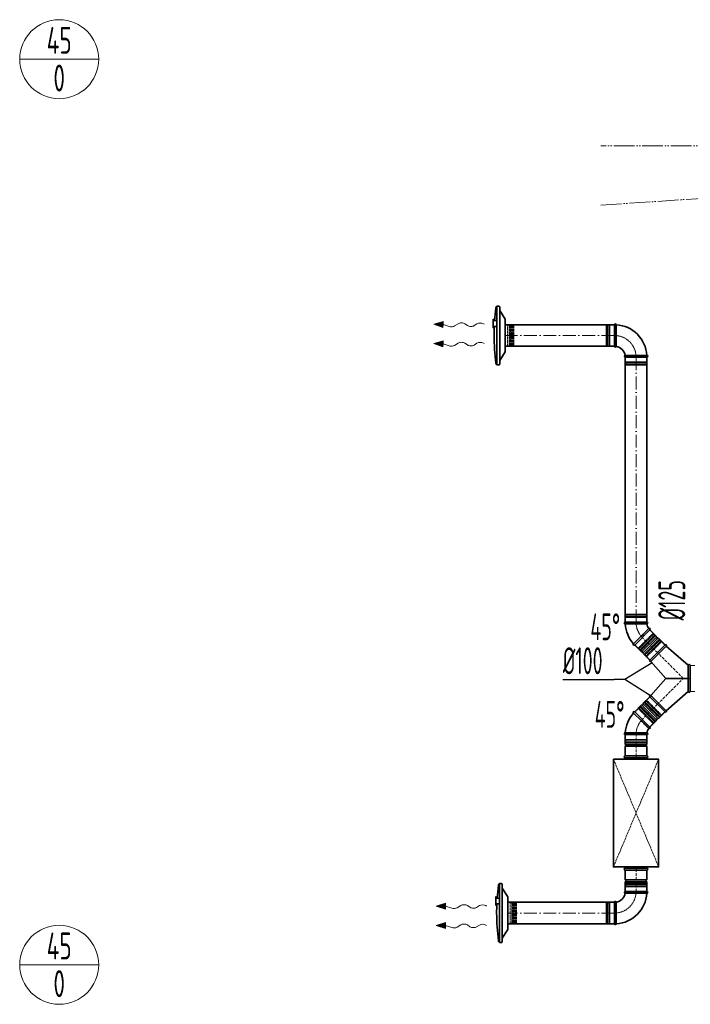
# Model space of a CAD drawing. Header units: millimetres. Extents: x 7400 to 85045, y 24168 to 123018.
# Tile 25 of 79: x 31036 to 34149, y 67574 to 72144. Entities that reach past the tile are written whole.
import ezdxf
from ezdxf.enums import TextEntityAlignment as Align

# ---------------------------------------------------------------- set-up
doc = ezdxf.new("R2010")
doc.units = ezdxf.units.MM
for name, pattern in [('ACAD_ISO02W100', [15, 12, -3]), ('ACAD_ISO05W100', [33, 24, -3, 0, -3, 0, -3]), ('ACAD_ISO10W100', [18, 12, -3, 0, -3]), ('phl_thick', [0])]:
    doc.linetypes.add(name, pattern=pattern)
for name, color, linetype, lineweight in [('VZT_01 SUP (PŘÍVOD) - OBRYS', 5, 'Continuous', 35), ('VZT_02 SUP (PŘÍVOD) - OSA', 5, 'ACAD_ISO10W100', 5), ('VZT_30 DISTRIBUČNÍ PRVKY - OBRYS', 1, 'Continuous', 35), ('VZT_35 TLUMIČE HLUKU - OBRYS', 1, 'Continuous', 35), ('VZT_36 TLUMIČE HLUKU - OSA', 1, 'ACAD_ISO10W100', 5), ('VZT_37 TLUMIČE HLUKU - DETAIL', 8, 'ACAD_ISO02W100', 5), ('VZT_52 POPIS - DISTRIBUCE', 7, 'Continuous', 5), ('VZT_60_KOTY - DIMENZE', 7, 'Continuous', 5), ('VZT_POŽADAVKY NA STAVBU - PODHLEDY', 4, 'ACAD_ISO05W100', 5)]:
    doc.layers.add(name, color=color, linetype=linetype, lineweight=lineweight)
for name, color, linetype, lineweight, plot in [('VZT_03 SUP (PŘÍVOD) - NETISK', 8, 'ACAD_ISO02W100', 5, False), ('VZT_34 DISTRIBUČNÍ PRVKY - NETISK', 8, 'ACAD_ISO02W100', 5, False), ('VZT_39 TLUMIČE HLUKU - NETISK', 8, 'ACAD_ISO02W100', 5, False)]:
    doc.layers.add(name, color=color, linetype=linetype, lineweight=lineweight, plot=plot)
doc.styles.add('EVORA_125', font='isocp.shx', dxfattribs={"width": 0.6, "height": 125})
doc.styles.add('JS', font='isocp.shx', dxfattribs={"width": 0.6, "height": 125})

msp = doc.modelspace()

# ---------------------------------------------------------------- linework, layer by layer
at = {"color": 0, "lineweight": 13}
for p, q in [((32958.2, 70730.7), (33001.4, 70744.1)), ((33001, 70716.2), (32958.2, 70730.7)), ((33001, 70716.2), (33001.2, 70730.1)), ((33001.4, 70744.1), (33001.2, 70730.1)), ((33001.2, 70730.1), (33029.8, 70720.4)), ((33055.3, 70722.7), (33071.8, 70733.1)), ((33102.8, 70732.7), (33114.7, 70724.7)), ((33145.7, 70724.3), (33158.6, 70732.4)), ((32958.2, 70640.7), (33001.4, 70654.1)), ((33001, 70626.2), (32958.2, 70640.7)), ((33001, 70626.2), (33001.2, 70640.1)), ((33001.4, 70654.1), (33001.2, 70640.1)), ((33001.2, 70640.1), (33029.8, 70630.4)), ((33055.3, 70632.7), (33071.8, 70643.1)), ((33102.8, 70642.7), (33114.7, 70634.7)), ((33145.7, 70634.3), (33158.6, 70642.4)), ((32970, 68030.4), (33013.2, 68043.8)), ((33012.8, 68015.9), (32970, 68030.4)), ((33012.8, 68015.9), (33013, 68029.8)), ((33013.2, 68043.8), (33013, 68029.8)), ((33013, 68029.8), (33041.6, 68020.1)), ((33067, 68022.4), (33083.6, 68032.8)), ((33114.5, 68032.4), (33126.5, 68024.4)), ((33157.4, 68024), (33170.4, 68032.1)), ((32970, 67940.4), (33013.2, 67953.8)), ((33012.8, 67925.9), (32970, 67940.4)), ((33012.8, 67925.9), (33013, 67939.8)), ((33013.2, 67953.8), (33013, 67939.8)), ((33013, 67939.8), (33041.6, 67930.1)), ((33067, 67932.4), (33083.6, 67942.8)), ((33114.5, 67942.4), (33126.5, 67934.4)), ((33157.4, 67934), (33170.4, 67942.1))]:
    msp.add_line(p, q, dxfattribs=at)
at = {"lineweight": 13}
for p, q in [((33188.8, 70732.5), (33191.9, 70730.7)), ((33188.8, 70642.5), (33191.9, 70640.7)), ((33200.5, 68032.2), (33203.6, 68030.4)), ((33200.5, 67942.2), (33203.6, 67940.4))]:
    msp.add_line(p, q, dxfattribs=at)
at = {"color": 0, "lineweight": 13, "extrusion": (0, 0, -1)}
for centre, start_param, end_param in [((33039.9, 70732.2), 3.908129, 5.191299), ((33087.2, 70723.5), 0.766537, 2.375056), ((33130.3, 70733.8), 3.908129, 5.516649), ((33174, 70722.9), 0.766537, 2.320574), ((33039.9, 70642.2), 3.908129, 5.191299), ((33087.2, 70633.5), 0.766537, 2.375056), ((33130.3, 70643.8), 3.908129, 5.516649), ((33174, 70632.9), 0.766537, 2.320574), ((33051.7, 68031.9), 3.908129, 5.191299), ((33098.9, 68023.2), 0.766537, 2.375056), ((33142.1, 68033.5), 3.908129, 5.516649), ((33185.8, 68022.6), 0.766537, 2.320574), ((33051.7, 67941.9), 3.908129, 5.191299), ((33098.9, 67933.2), 0.766537, 2.375056), ((33142.1, 67943.5), 3.908129, 5.516649), ((33185.8, 67932.6), 0.766537, 2.320574)]:
    msp.add_ellipse(centre, major_axis=(-21.5, 0.3), ratio=0.625, start_param=start_param, end_param=end_param, dxfattribs=at)
at = {"color": 0, "lineweight": 13}
for points in [[(33001, 70716.2), (33001.4, 70744.1), (32958.2, 70730.7)], [(33001, 70626.2), (33001.4, 70654.1), (32958.2, 70640.7)], [(33012.8, 68015.9), (33013.2, 68043.8), (32970, 68030.4)], [(33012.8, 67925.9), (33013.2, 67953.8), (32970, 67940.4)]]:
    msp.add_solid(points, dxfattribs=at)
at = {"layer": 'VZT_01 SUP (PŘÍVOD) - OBRYS'}
for p, q in [((33797.2, 70728.4), (33797.2, 70628.4)), ((33805.2, 70728.4), (33805.2, 70678.3)), ((33847.2, 70578.4), (33947.2, 70578.4)), ((33947.2, 70586.4), (33897, 70586.4)), ((33947.2, 69347.7), (33847.2, 69347.7)), ((33847.2, 69339.7), (33897.3, 69339.7)), ((33891.1, 69241.6), (33961.8, 69312.4)), ((33891.1, 69241.6), (33961.8, 69312.4)), ((33994, 69280.2), (33961.8, 69312.4)), ((33885.5, 69247.3), (33920.9, 69282.8)), ((33923.3, 69209.5), (33891.1, 69241.6)), ((33923.3, 69209.5), (33994, 69280.2)), ((33928.9, 69203.8), (33999.7, 69274.5)), ((33961.1, 69171.6), (34031.8, 69242.4)), ((34031.8, 69242.4), (33961.1, 69171.6)), ((34031.8, 69242.4), (33999.7, 69274.5)), ((33961.1, 69171.6), (33928.9, 69203.8)), ((33966.4, 69165.6), (34037.8, 69237.1)), ((34037.8, 69237.1), (34139.7, 69148.1)), ((33966.4, 69165.6), (34035.3, 69086.8)), ((34147.7, 69024.3), (34147.7, 69149.3)), ((34139.7, 69147), (34139.7, 69148.1)), ((34139.7, 69026.6), (34139.7, 69147)), ((33966.4, 69007.9), (34035.3, 69086.8)), ((34035.3, 69086.8), (34110.9, 69086.8)), ((34110.9, 69086.8), (34139.7, 69086.8)), ((34037.8, 68936.5), (34139.7, 69025.5)), ((34139.7, 69026.6), (34139.7, 69025.5)), ((33961.1, 69001.9), (33928.9, 68969.8)), ((33928.9, 68969.8), (33999.7, 68899.1)), ((33961.1, 69001.9), (34031.8, 68931.2)), ((34031.8, 68931.2), (33961.1, 69001.9)), ((34037.8, 68936.5), (33966.4, 69007.9)), ((33885.5, 68926.3), (33920.9, 68890.8)), ((33923.3, 68964.1), (33891.1, 68931.9)), ((33891.1, 68931.9), (33961.8, 68861.2)), ((33891.1, 68931.9), (33961.8, 68861.2)), ((33923.3, 68964.1), (33994, 68893.4)), ((34031.8, 68931.2), (33999.7, 68899.1)), ((33994, 68893.4), (33961.8, 68861.2)), ((33847.2, 68833.9), (33897.3, 68833.9)), ((33847.2, 68825.9), (33947.2, 68825.9)), ((33847.2, 68780.4), (33847.2, 68825.9)), ((33947.2, 68825.9), (33847.2, 68825.9)), ((33947.2, 68780.4), (33947.2, 68825.9)), ((33847.2, 68780.4), (33947.2, 68780.4)), ((33847.2, 68772.4), (33947.2, 68772.4)), ((33847.2, 68726.9), (33847.2, 68772.4)), ((33947.2, 68726.9), (33947.2, 68772.4)), ((33847.2, 68726.9), (33947.2, 68726.9)), ((33847.2, 68196.9), (33947.2, 68196.9)), ((33847.2, 68151.4), (33847.2, 68196.9)), ((33947.2, 68151.4), (33947.2, 68196.9)), ((33847.2, 68151.4), (33947.2, 68151.4)), ((33847.2, 68143.4), (33947.2, 68143.4)), ((33847.2, 68097.9), (33847.2, 68143.4)), ((33947.2, 68097.9), (33947.2, 68143.4)), ((33847.2, 68097.9), (33947.2, 68097.9)), ((33947.2, 68097.9), (33847.2, 68097.9)), ((33947.2, 68089.9), (33897, 68089.9)), ((33797.2, 68047.9), (33797.2, 67947.9)), ((33805.2, 67947.9), (33805.2, 67998))]:
    msp.add_line(p, q, dxfattribs=at)
for points in [[(33290.4, 70728.4), (33797.2, 70728.4)], [(33290.4, 70628.4), (33797.2, 70628.4)], [(33847.2, 69347.7), (33847.2, 70578.4)], [(33947.2, 69347.7), (33947.2, 70578.4)], [(33302.2, 68047.9), (33797.2, 68047.9)], [(33302.2, 67947.9), (33797.2, 67947.9)]]:
    msp.add_lwpolyline(points, dxfattribs=at)
for centre, radius, start, end in [((33801.2, 70728.4), 4, 0, 180), ((33797.2, 70578.4), 150, 3.0572, 86.9428), ((33801.2, 70628.4), 4, 180, 350.8522), ((33797.2, 70578.4), 50, 9.1478, 80.8522), ((33847.2, 70582.4), 4, 99.1478, 270), ((33947.2, 70582.4), 4, 270, 90), ((33847.2, 69343.7), 4, 90, 270), ((33997.2, 69347.7), 150, 183.0572, 221.9428), ((33947.2, 69343.7), 4, 279.1478, 90), ((33997.2, 69347.7), 50, 189.1478, 215.8522), ((33959, 69315.2), 4, 315, 125.8522), ((33888.3, 69244.5), 4, 135, 315), ((33996.8, 69277.4), 4, 135, 315), ((34034.7, 69239.5), 4, 322.6791, 135), ((33926.1, 69206.6), 4, 315, 135), ((33963.9, 69168.8), 4, 135, 307.3209), ((34143.8, 69147.6), 4.17, 23.4678, 177.7715), ((34143.8, 69026), 4.17, 182.2285, 336.5322), ((33926.1, 68966.9), 4, 225, 45), ((33963.9, 69004.8), 4, 52.6791, 225), ((33997.2, 68825.9), 150, 138.0572, 176.9428), ((33888.3, 68929.1), 4, 45, 225), ((34034.7, 68934.1), 4, 225, 37.3209), ((33996.8, 68896.2), 4, 45, 225), ((33847.2, 68829.9), 4, 90, 270), ((33947.2, 68829.9), 4, 270, 80.8522), ((33997.2, 68825.9), 50, 144.1478, 170.8522), ((33959, 68858.4), 4, 234.1478, 45), ((33847.2, 68776.4), 4, 270, 90), ((33947.2, 68776.4), 4, 90, 270), ((33847.2, 68147.4), 4, 270, 90), ((33947.2, 68147.4), 4, 90, 270), ((33847.2, 68093.9), 4, 90, 260.8522), ((33947.2, 68093.9), 4, 270, 90), ((33801.2, 68047.9), 4, 9.1478, 180), ((33797.2, 68097.9), 50, 279.1478, 350.8522), ((33797.2, 68097.9), 150, 273.0572, 356.9428), ((33801.2, 67947.9), 4, 180, 0)]:
    msp.add_arc(centre, radius, start, end, dxfattribs=at)
for points, knots in [([(33805.2, 70678.3), (33805.2, 70671.9), (33805.2, 70665.6), (33805.2, 70653.6), (33805.2, 70648), (33805.2, 70638.5), (33805.1, 70634.6), (33805.1, 70629.4), (33805.1, 70627.9), (33805.1, 70627.8), (33805.1, 70627.8), (33805.1, 70627.8)], [78.71119, 78.71119, 78.71119, 78.71119, 97.804615, 97.804615, 117.523893, 117.523893, 137.264303, 137.264303, 156.831737, 156.831737, 157.874915, 157.874915, 157.874915, 157.874915]), ([(33846.5, 70586.4), (33846.5, 70586.4), (33847.7, 70586.4), (33852.2, 70586.4), (33855.6, 70586.4), (33864.5, 70586.4), (33869.9, 70586.4), (33881.8, 70586.4), (33888.2, 70586.4), (33895.5, 70586.4), (33896.3, 70586.4), (33897, 70586.4)], [157.874915, 157.874915, 157.874915, 157.874915, 176.103874, 176.103874, 195.460379, 195.460379, 215.101284, 215.101284, 234.82164, 234.82164, 237.034743, 237.034743, 237.034743, 237.034743]), ([(33947.8, 69339.8), (33947.8, 69339.8), (33946.6, 69339.8), (33941.7, 69339.7), (33938.1, 69339.7), (33929, 69339.7), (33923.6, 69339.7), (33911.5, 69339.7), (33905.1, 69339.7), (33898.1, 69339.7), (33897.7, 69339.7), (33897.3, 69339.7)], [315.70122, 315.70122, 315.70122, 315.70122, 334.965455, 334.965455, 354.338127, 354.338127, 373.989756, 373.989756, 393.709228, 393.709228, 394.86093, 394.86093, 394.86093, 394.86093]), ([(33956.6, 69318.4), (33956.6, 69318.4), (33955.9, 69317.7), (33952.9, 69314.7), (33950.6, 69312.4), (33944.5, 69306.3), (33940.7, 69302.6), (33932.3, 69294.1), (33927.6, 69289.5), (33922.3, 69284.1), (33921.6, 69283.4), (33920.9, 69282.8)], [157.87026, 157.87026, 157.87026, 157.87026, 175.40249, 175.40249, 194.39223, 194.39223, 214.163463, 214.163463, 234.188574, 234.188574, 237.030498, 237.030498, 237.030498, 237.030498]), ([(33956.6, 68855.2), (33956.6, 68855.2), (33955.9, 68855.9), (33952.9, 68858.8), (33950.6, 68861.2), (33944.5, 68867.3), (33940.7, 68871), (33932.3, 68879.5), (33927.6, 68884.1), (33922.3, 68889.5), (33921.6, 68890.1), (33920.9, 68890.8)], [157.87026, 157.87026, 157.87026, 157.87026, 175.40249, 175.40249, 194.39223, 194.39223, 214.163463, 214.163463, 234.188574, 234.188574, 237.030498, 237.030498, 237.030498, 237.030498]), ([(33947.8, 68833.8), (33947.8, 68833.8), (33946.6, 68833.8), (33941.7, 68833.8), (33938.1, 68833.8), (33929, 68833.9), (33923.6, 68833.9), (33911.5, 68833.9), (33905.1, 68833.9), (33898.1, 68833.9), (33897.7, 68833.9), (33897.3, 68833.9)], [315.70122, 315.70122, 315.70122, 315.70122, 334.965455, 334.965455, 354.338127, 354.338127, 373.989756, 373.989756, 393.709228, 393.709228, 394.86093, 394.86093, 394.86093, 394.86093]), ([(33897, 68089.9), (33890.7, 68089.9), (33884.3, 68089.9), (33872.3, 68089.9), (33866.7, 68089.9), (33857.2, 68089.9), (33853.4, 68089.9), (33848.1, 68089.9), (33846.7, 68089.9), (33846.5, 68089.9), (33846.5, 68089.9), (33846.5, 68089.9)], [78.71119, 78.71119, 78.71119, 78.71119, 97.804615, 97.804615, 117.523893, 117.523893, 137.264303, 137.264303, 156.831737, 156.831737, 157.874915, 157.874915, 157.874915, 157.874915]), ([(33805.1, 68048.5), (33805.1, 68048.5), (33805.1, 68047.4), (33805.1, 68042.9), (33805.2, 68039.4), (33805.2, 68030.6), (33805.2, 68025.2), (33805.2, 68013.3), (33805.2, 68006.8), (33805.2, 67999.5), (33805.2, 67998.8), (33805.2, 67998)], [157.874915, 157.874915, 157.874915, 157.874915, 176.103874, 176.103874, 195.460379, 195.460379, 215.101284, 215.101284, 234.82164, 234.82164, 237.034743, 237.034743, 237.034743, 237.034743])]:
    msp.add_open_spline(points, degree=3, knots=knots, dxfattribs=at)
at = {"layer": 'VZT_02 SUP (PŘÍVOD) - OSA', "ltscale": 5}
for points in [[(33797.2, 70678.4), (33290.4, 70678.4)], [(33897.2, 70578.4), (33897.2, 69347.7)], [(33797.2, 67997.9), (33302.2, 67997.9)]]:
    msp.add_lwpolyline(points, dxfattribs=at)
at = {"layer": 'VZT_02 SUP (PŘÍVOD) - OSA', "ltscale": 0.3}
for points in [[(33897.2, 70578.4), (33897.2, 70578.4, 0.414214), (33797.2, 70678.4), (33797.2, 70678.4)], [(33897.2, 69347.7), (33897.2, 69347.7, 0.198912), (33926.5, 69277, 0.198912)], [(33897.2, 68825.9), (33897.2, 68825.9, -0.198912), (33926.5, 68896.6, -0.198912)], [(33797.2, 67997.9), (33797.2, 67997.9, 0.414214), (33897.2, 68097.9), (33897.2, 68097.9)]]:
    msp.add_lwpolyline(points, format="xyb", dxfattribs=at)
at = {"layer": 'VZT_02 SUP (PŘÍVOD) - OSA'}
for points in [[(33996.5, 69207), (33926.5, 69277)], [(34116.7, 69086.8), (33996.5, 69207)], [(33996.5, 68966.6), (34116.7, 69086.8), (34147.7, 69086.8)], [(33996.5, 68966.6), (33926.5, 68896.6)], [(33897.2, 68726.9), (33897.2, 68825.9)], [(33897.2, 68097.9), (33897.2, 68196.9)]]:
    msp.add_lwpolyline(points, dxfattribs=at)
at = {"layer": 'VZT_03 SUP (PŘÍVOD) - NETISK', "ltscale": 0.4}
for p, q in [((33759.2, 70727.4), (33759.2, 70629.4)), ((33763.2, 70727.4), (33759.2, 70727.4)), ((33763.2, 70727.4), (33763.2, 70629.4)), ((33763.7, 70726.4), (33763.2, 70726.4)), ((33763.7, 70728.4), (33763.7, 70628.4)), ((33764.2, 70728.4), (33763.7, 70728.4)), ((33764.2, 70728.4), (33764.2, 70628.4)), ((33771.2, 70726.4), (33764.2, 70726.4)), ((33771.2, 70728.4), (33771.2, 70628.4)), ((33771.7, 70728.4), (33771.2, 70728.4)), ((33771.7, 70728.4), (33771.7, 70628.4)), ((33775.2, 70726.4), (33771.7, 70726.4)), ((33775.2, 70727.4), (33775.2, 70629.4)), ((33797.2, 70727.4), (33775.2, 70727.4)), ((33763.2, 70629.4), (33759.2, 70629.4)), ((33763.7, 70630.4), (33763.2, 70630.4)), ((33764.2, 70628.4), (33763.7, 70628.4)), ((33771.2, 70630.4), (33764.2, 70630.4)), ((33771.7, 70628.4), (33771.2, 70628.4)), ((33775.2, 70630.4), (33771.7, 70630.4)), ((33797.2, 70629.4), (33775.2, 70629.4)), ((33848.2, 70556.4), (33848.2, 70578.4)), ((33946.2, 70556.4), (33946.2, 70578.4)), ((33947.2, 70552.9), (33847.2, 70552.9)), ((33847.2, 70552.4), (33847.2, 70552.9)), ((33947.2, 70552.4), (33847.2, 70552.4)), ((33947.2, 70545.4), (33847.2, 70545.4)), ((33847.2, 70544.9), (33847.2, 70545.4)), ((33947.2, 70544.9), (33847.2, 70544.9)), ((33946.2, 70556.4), (33848.2, 70556.4)), ((33946.2, 70544.4), (33848.2, 70544.4)), ((33848.2, 70540.4), (33848.2, 70544.4)), ((33946.2, 70540.4), (33848.2, 70540.4)), ((33849.2, 70552.9), (33849.2, 70556.4)), ((33849.2, 70545.4), (33849.2, 70552.4)), ((33849.2, 70544.4), (33849.2, 70544.9)), ((33945.2, 70552.9), (33945.2, 70556.4)), ((33945.2, 70545.4), (33945.2, 70552.4)), ((33945.2, 70544.4), (33945.2, 70544.9)), ((33946.2, 70540.4), (33946.2, 70544.4)), ((33947.2, 70552.4), (33947.2, 70552.9)), ((33947.2, 70544.9), (33947.2, 70545.4)), ((33847.2, 69381.2), (33947.2, 69381.2)), ((33847.2, 69381.2), (33847.2, 69380.7)), ((33847.2, 69380.7), (33947.2, 69380.7)), ((33848.2, 69385.7), (33946.2, 69385.7)), ((33848.2, 69385.7), (33848.2, 69381.7)), ((33848.2, 69381.7), (33946.2, 69381.7)), ((33849.2, 69381.7), (33849.2, 69381.2)), ((33849.2, 69380.7), (33849.2, 69373.7)), ((33945.2, 69381.7), (33945.2, 69381.2)), ((33945.2, 69380.7), (33945.2, 69373.7)), ((33946.2, 69385.7), (33946.2, 69381.7)), ((33947.2, 69381.2), (33947.2, 69380.7)), ((33847.2, 69373.7), (33947.2, 69373.7)), ((33847.2, 69373.7), (33847.2, 69373.2)), ((33847.2, 69373.2), (33947.2, 69373.2)), ((33848.2, 69369.7), (33946.2, 69369.7)), ((33848.2, 69369.7), (33848.2, 69347.7)), ((33849.2, 69373.2), (33849.2, 69369.7)), ((33945.2, 69373.2), (33945.2, 69369.7)), ((33946.2, 69369.7), (33946.2, 69347.7)), ((33947.2, 69373.7), (33947.2, 69373.2)), ((33907.4, 69226.8), (33976.7, 69296.1)), ((33909.1, 69223.6), (33979.9, 69294.3)), ((33909.5, 69223.3), (33980.2, 69294)), ((33914.4, 69218.3), (33985.2, 69289)), ((33914.8, 69218), (33985.5, 69288.7)), ((33915.9, 69218.3), (33985.2, 69287.6)), ((33961.1, 69311.7), (33976.7, 69296.1)), ((33976, 69295.4), (33978.4, 69292.9)), ((33978.8, 69292.6), (33983.7, 69287.6)), ((33979.9, 69294.3), (33980.2, 69294)), ((33984.1, 69287.3), (33984.4, 69286.9)), ((33985.2, 69289), (33985.5, 69288.7)), ((33985.2, 69287.6), (33988, 69284.8)), ((33891.8, 69242.4), (33907.4, 69226.8)), ((33918.7, 69215.5), (33988, 69284.8)), ((34004.2, 69268.5), (33935, 69199.2)), ((34008.1, 69266), (33937.4, 69195.3)), ((34007.1, 69265.7), (33937.8, 69196.4)), ((34008.5, 69265.7), (33937.8, 69195)), ((34013.4, 69260.7), (33942.7, 69190)), ((34013.8, 69260.4), (33943.1, 69189.7)), ((34015.6, 69257.2), (33946.3, 69187.9)), ((34007.1, 69265.7), (34004.2, 69268.5)), ((34006.7, 69264.6), (34006.4, 69265)), ((34012, 69259.3), (34007.1, 69264.3)), ((34008.5, 69265.7), (34008.1, 69266)), ((34014.9, 69256.5), (34012.4, 69259)), ((34013.8, 69260.4), (34013.4, 69260.7)), ((34031.1, 69241.6), (34015.6, 69257.2)), ((33908.1, 69227.5), (33910.6, 69225)), ((33909.1, 69223.6), (33909.5, 69223.3)), ((33910.9, 69224.7), (33915.9, 69219.7)), ((33914.4, 69218.3), (33914.8, 69218)), ((33915.9, 69218.3), (33918.7, 69215.5)), ((33916.2, 69219.4), (33916.6, 69219)), ((33937.8, 69196.4), (33935, 69199.2)), ((33937.8, 69195), (33937.4, 69195.3)), ((33938.8, 69196.7), (33938.5, 69197.1)), ((33944.1, 69191.4), (33939.2, 69196.4)), ((33943.1, 69189.7), (33942.7, 69190)), ((33947, 69188.6), (33944.5, 69191.1)), ((33961.8, 69172.4), (33946.3, 69187.9)), ((34147.7, 69146.8), (34169.7, 69146.8)), ((34147.7, 69026.8), (34169.7, 69026.8)), ((33935, 68974.4), (33937.8, 68977.2)), ((34004.2, 68905.1), (33935, 68974.4)), ((33937.4, 68978.3), (33937.8, 68978.6)), ((34008.1, 68907.5), (33937.4, 68978.3)), ((34008.5, 68907.9), (33937.8, 68978.6)), ((34007.1, 68907.9), (33937.8, 68977.2)), ((33938.5, 68976.5), (33938.8, 68976.8)), ((33939.2, 68977.2), (33944.1, 68982.1)), ((33942.7, 68983.6), (33943.1, 68983.9)), ((34013.4, 68912.8), (33942.7, 68983.6)), ((34013.8, 68913.2), (33943.1, 68983.9)), ((33944.5, 68982.5), (33947, 68985)), ((33946.3, 68985.7), (33961.8, 69001.2)), ((34015.6, 68916.4), (33946.3, 68985.7)), ((33891.8, 68931.2), (33907.4, 68946.8)), ((33907.4, 68946.8), (33976.7, 68877.5)), ((33908.1, 68946.1), (33910.6, 68948.6)), ((33909.1, 68950), (33909.5, 68950.3)), ((33909.1, 68950), (33979.9, 68879.3)), ((33909.5, 68950.3), (33980.2, 68879.6)), ((33910.9, 68948.9), (33915.9, 68953.9)), ((33914.4, 68955.3), (33914.8, 68955.6)), ((33914.4, 68955.3), (33985.2, 68884.6)), ((33914.8, 68955.6), (33985.5, 68884.9)), ((33915.9, 68955.3), (33918.7, 68958.1)), ((33915.9, 68955.3), (33985.2, 68886)), ((33916.2, 68954.2), (33916.6, 68954.6)), ((33918.7, 68958.1), (33988, 68888.8)), ((34015.6, 68916.4), (34031.1, 68931.9)), ((33961.1, 68861.9), (33976.7, 68877.5)), ((33976, 68878.2), (33978.4, 68880.7)), ((33978.8, 68881), (33983.7, 68886)), ((33979.9, 68879.3), (33980.2, 68879.6)), ((33984.1, 68886.3), (33984.4, 68886.7)), ((33985.2, 68886), (33988, 68888.8)), ((33985.2, 68884.6), (33985.5, 68884.9)), ((34004.2, 68905.1), (34007.1, 68907.9)), ((34006.4, 68908.6), (34006.7, 68909)), ((34007.1, 68909.3), (34012, 68914.3)), ((34008.1, 68907.5), (34008.5, 68907.9)), ((34012.4, 68914.6), (34014.9, 68917.1)), ((34013.4, 68912.8), (34013.8, 68913.2)), ((33847.2, 68800.4), (33947.2, 68800.4)), ((33847.2, 68799.9), (33847.2, 68800.4)), ((33847.2, 68799.9), (33947.2, 68799.9)), ((33847.2, 68792.9), (33947.2, 68792.9)), ((33847.2, 68792.4), (33847.2, 68792.9)), ((33847.2, 68792.4), (33947.2, 68792.4)), ((33848.2, 68803.9), (33848.2, 68825.9)), ((33848.2, 68803.9), (33946.2, 68803.9)), ((33848.2, 68791.9), (33946.2, 68791.9)), ((33848.2, 68787.9), (33848.2, 68791.9)), ((33848.2, 68787.9), (33946.2, 68787.9)), ((33849.2, 68800.4), (33849.2, 68803.9)), ((33849.2, 68792.9), (33849.2, 68799.9)), ((33849.2, 68791.9), (33849.2, 68792.4)), ((33945.2, 68800.4), (33945.2, 68803.9)), ((33945.2, 68792.9), (33945.2, 68799.9)), ((33945.2, 68791.9), (33945.2, 68792.4)), ((33946.2, 68803.9), (33946.2, 68825.9)), ((33946.2, 68787.9), (33946.2, 68791.9)), ((33947.2, 68799.9), (33947.2, 68800.4)), ((33947.2, 68792.4), (33947.2, 68792.9)), ((33947.2, 68131.4), (33847.2, 68131.4)), ((33847.2, 68130.9), (33847.2, 68131.4)), ((33947.2, 68130.9), (33847.2, 68130.9)), ((33947.2, 68123.9), (33847.2, 68123.9)), ((33847.2, 68123.4), (33847.2, 68123.9)), ((33947.2, 68123.4), (33847.2, 68123.4)), ((33946.2, 68135.9), (33848.2, 68135.9)), ((33848.2, 68131.9), (33848.2, 68135.9)), ((33946.2, 68131.9), (33848.2, 68131.9)), ((33946.2, 68119.9), (33848.2, 68119.9)), ((33848.2, 68097.9), (33848.2, 68119.9)), ((33849.2, 68131.4), (33849.2, 68131.9)), ((33849.2, 68123.9), (33849.2, 68130.9)), ((33849.2, 68119.9), (33849.2, 68123.4)), ((33945.2, 68131.4), (33945.2, 68131.9)), ((33945.2, 68123.9), (33945.2, 68130.9)), ((33945.2, 68119.9), (33945.2, 68123.4)), ((33946.2, 68131.9), (33946.2, 68135.9)), ((33946.2, 68097.9), (33946.2, 68119.9)), ((33947.2, 68130.9), (33947.2, 68131.4)), ((33947.2, 68123.4), (33947.2, 68123.9)), ((33759.2, 67948.9), (33759.2, 68046.9)), ((33759.2, 68046.9), (33763.2, 68046.9)), ((33763.2, 67948.9), (33763.2, 68046.9)), ((33763.2, 68045.9), (33763.7, 68045.9)), ((33763.7, 67947.9), (33763.7, 68047.9)), ((33763.7, 68047.9), (33764.2, 68047.9)), ((33764.2, 67947.9), (33764.2, 68047.9)), ((33764.2, 68045.9), (33771.2, 68045.9)), ((33771.2, 67947.9), (33771.2, 68047.9)), ((33771.2, 68047.9), (33771.7, 68047.9)), ((33771.7, 67947.9), (33771.7, 68047.9)), ((33771.7, 68045.9), (33775.2, 68045.9)), ((33775.2, 67948.9), (33775.2, 68046.9)), ((33775.2, 68046.9), (33797.2, 68046.9)), ((33759.2, 67948.9), (33763.2, 67948.9)), ((33763.2, 67949.9), (33763.7, 67949.9)), ((33763.7, 67947.9), (33764.2, 67947.9)), ((33764.2, 67949.9), (33771.2, 67949.9)), ((33771.2, 67947.9), (33771.7, 67947.9)), ((33771.7, 67949.9), (33775.2, 67949.9)), ((33775.2, 67948.9), (33797.2, 67948.9))]:
    msp.add_line(p, q, dxfattribs=at)
at = {"layer": 'VZT_30 DISTRIBUČNÍ PRVKY - OBRYS'}
for points in [[(33240.9, 70747.7, -0.015115), (33246.9, 70807), (33247.4, 70810, -0.36397), (33250.4, 70812.4), (33251.4, 70812.4)], [(33251.4, 70541.9), (33251.4, 70814.9), (33260.6, 70814.9, -0.414214), (33264.4, 70811.1), (33264.4, 70545.8, -0.414214), (33260.6, 70541.9), (33251.4, 70541.9)], [(33264.4, 70794.5), (33289.8, 70754.2, -0.141374), (33290.4, 70752.1), (33290.4, 70604.8, -0.141374), (33289.8, 70602.7), (33264.4, 70562.3)], [(33251.4, 70747.7), (33239, 70747.7, -0.267949), (33238.6, 70747.9), (33235.3, 70753.6, 0.267949), (33234.9, 70753.9), (33234.3, 70753.9), (33234.3, 70714.2), (33234.9, 70714.2, 0.267949), (33235.3, 70714.4), (33238.6, 70720.2, -0.267949), (33239, 70720.4), (33251.4, 70720.4)], [(33238.4, 70678.4, -0.010645), (33239.3, 70720.4, -0.010645)], [(33238.4, 70678.4, 0.0327), (33246.9, 70549.9), (33247.4, 70546.9, 0.36397), (33250.4, 70544.4), (33251.4, 70544.4)], [(33252.6, 68067.1, -0.015115), (33258.7, 68126.4), (33259.2, 68129.4, -0.36397), (33262.1, 68131.9), (33263.2, 68131.9)], [(33263.2, 67861.4), (33263.2, 68134.4), (33272.3, 68134.4, -0.414214), (33276.2, 68130.5), (33276.2, 67865.2, -0.414214), (33272.3, 67861.4), (33263.2, 67861.4)], [(33276.2, 68114), (33301.6, 68073.6, -0.141374), (33302.2, 68071.5), (33302.2, 67924.2, -0.141374), (33301.6, 67922.1), (33276.2, 67881.8)], [(33263.2, 68067.1), (33250.8, 68067.1, -0.267949), (33250.4, 68067.3), (33247.1, 68073.1, 0.267949), (33246.7, 68073.3), (33246, 68073.3), (33246, 68033.7), (33246.7, 68033.7, 0.267949), (33247.1, 68033.9), (33250.4, 68039.6, -0.267949), (33250.8, 68039.8), (33263.2, 68039.8)], [(33250.2, 67997.9, -0.010645), (33251.1, 68039.8, -0.010645)], [(33250.2, 67997.9, 0.0327), (33258.7, 67869.3), (33259.2, 67866.3, 0.36397), (33262.1, 67863.9), (33263.2, 67863.9)]]:
    msp.add_lwpolyline(points, format="xyb", dxfattribs=at)
at = {"layer": 'VZT_34 DISTRIBUČNÍ PRVKY - NETISK'}
for points in [[(33290.4, 70629.9), (33300.4, 70629.9), (33300.4, 70726.9), (33290.4, 70726.9)], [(33290.4, 70629.9), (33290.4, 70726.9)], [(33308.3, 70725.9), (33308.3, 70678.4)], [(33310.9, 70724), (33310.9, 70678.4)], [(33314.6, 70722.3), (33314.6, 70678.4)], [(33326.3, 70723.1), (33326.3, 70678.4)], [(33326.5, 70722.2), (33330.4, 70723.6), (33330.4, 70678.4)], [(33308.3, 70630.9), (33308.3, 70678.4)], [(33310.9, 70632.9), (33310.9, 70678.4)], [(33314.6, 70634.5), (33314.6, 70678.4)], [(33326.3, 70633.7), (33326.3, 70678.4)], [(33326.5, 70634.7), (33330.4, 70633.3), (33330.4, 70678.4)], [(33302.2, 67949.4), (33312.2, 67949.4), (33312.2, 68046.4), (33302.2, 68046.4)], [(33302.2, 67949.4), (33302.2, 68046.4)], [(33320, 68045.4), (33320, 67997.9)], [(33322.7, 68043.4), (33322.7, 67997.9)], [(33326.3, 68041.8), (33326.3, 67997.9)], [(33338, 68042.5), (33338, 67997.9)], [(33338.2, 68041.6), (33342.2, 68043), (33342.2, 67997.9)], [(33320, 67950.4), (33320, 67997.9)], [(33322.7, 67952.3), (33322.7, 67997.9)], [(33326.3, 67954), (33326.3, 67997.9)], [(33338, 67953.2), (33338, 67997.9)], [(33338.2, 67954.1), (33342.2, 67952.7), (33342.2, 67997.9)]]:
    msp.add_lwpolyline(points, dxfattribs=at)
for points in [[(33300.4, 70725.9), (33308.3, 70725.9, -0.291473), (33310.7, 70724.4, -0.291473)], [(33320.3, 70730.5), (33318.9, 70724.6, 0.058981), (33318.8, 70724), (33318.8, 70678.4)], [(33320.3, 70730.5), (33321.7, 70724.8, -0.060863), (33321.8, 70724.2), (33321.8, 70678.4)], [(33320.3, 70626.3), (33318.9, 70632.3, -0.058981), (33318.8, 70632.9), (33318.8, 70678.4)], [(33320.3, 70626.3), (33321.7, 70632, 0.060863), (33321.8, 70632.7), (33321.8, 70678.4)], [(33300.4, 70630.9), (33308.3, 70630.9, 0.291473), (33310.7, 70632.5, 0.291473)], [(33312.2, 68045.4), (33320, 68045.4, -0.291473), (33322.4, 68043.8, -0.291473)], [(33332.1, 68050), (33330.6, 68044, 0.058981), (33330.6, 68043.4), (33330.6, 67997.9)], [(33332.1, 68050), (33333.5, 68044.3, -0.060863), (33333.6, 68043.6), (33333.6, 67997.9)], [(33332.1, 67945.7), (33330.6, 67951.7, -0.058981), (33330.6, 67952.3), (33330.6, 67997.9)], [(33332.1, 67945.7), (33333.5, 67951.5, 0.060863), (33333.6, 67952.1), (33333.6, 67997.9)], [(33312.2, 67950.4), (33320, 67950.4, 0.291473), (33322.4, 67951.9, 0.291473)]]:
    msp.add_lwpolyline(points, format="xyb", dxfattribs=at)
for centre, radius, start, end in [((33314.1, 70726.2), 3.88, 207.4993, 276.6735), ((33321, 70714.1), 10.5, 59.7176, 127.8378), ((33314.1, 70630.7), 3.88, 83.3265, 152.5007), ((33321, 70642.8), 10.5, 232.1622, 300.2824), ((33325.9, 68045.6), 3.88, 207.4993, 276.6735), ((33332.7, 68033.5), 10.5, 59.7176, 127.8378), ((33325.9, 67950.1), 3.88, 83.3265, 152.5007), ((33332.7, 67962.2), 10.5, 232.1622, 300.2824)]:
    msp.add_arc(centre, radius, start, end, dxfattribs=at)
at = {"layer": 'VZT_35 TLUMIČE HLUKU - OBRYS'}
for p, q in [((33947.2, 68726.9), (33847.2, 68726.9)), ((33947.2, 68196.9), (33847.2, 68196.9))]:
    msp.add_line(p, q, dxfattribs=at)
msp.add_lwpolyline([(33792.2, 68711.9), (33792.2, 68211.9), (34002.2, 68211.9), (34002.2, 68711.9)], close=True, dxfattribs=at)
for points in [[(33947.2, 68717.9), (33847.2, 68717.9)], [(33847.2, 68717.9), (33847.2, 68711.9)], [(33947.2, 68717.9), (33947.2, 68711.9)], [(33847.2, 68205.9), (33847.2, 68211.9)], [(33947.2, 68205.9), (33847.2, 68205.9)], [(33947.2, 68205.9), (33947.2, 68211.9)]]:
    msp.add_lwpolyline(points, dxfattribs=at)
for centre, start, end in [((33847.2, 68722.4), 90, 270), ((33947.2, 68722.4), 270, 90), ((33847.2, 68201.4), 90, 270), ((33947.2, 68201.4), 270, 90)]:
    msp.add_arc(centre, 4.5, start, end, dxfattribs=at)
at = {"layer": 'VZT_36 TLUMIČE HLUKU - OSA', "ltscale": 5}
for points in [[(33897.2, 68726.9), (33897.2, 68711.9)], [(33897.2, 68726.9), (33897.2, 68711.9)], [(33897.2, 68726.9), (33897.2, 68711.9)], [(33897.2, 68196.9), (33897.2, 68211.9)]]:
    msp.add_lwpolyline(points, dxfattribs=at)
at = {"layer": 'VZT_37 TLUMIČE HLUKU - DETAIL', "lineweight": 5}
for points in [[(33792.2, 68711.9), (34002.2, 68211.9)], [(33792.2, 68211.9), (34002.2, 68711.9)]]:
    msp.add_lwpolyline(points, dxfattribs=at)
at = {"layer": 'VZT_39 TLUMIČE HLUKU - NETISK', "ltscale": 2}
for points in [[(33947.2, 68726.9), (33947.2, 68771.9), (33847.2, 68771.9), (33847.2, 68726.9)], [(33947.2, 68196.9), (33947.2, 68151.9), (33847.2, 68151.9), (33847.2, 68196.9)]]:
    msp.add_lwpolyline(points, dxfattribs=at)
at = {"layer": 'VZT_52 POPIS - DISTRIBUCE'}
for p, q in [((31036.3, 71961), (31403.1, 71961)), ((31036.3, 67757.5), (31403.1, 67757.5))]:
    msp.add_line(p, q, dxfattribs=at)
for centre in [(31219.7, 71961), (31219.7, 67757.5)]:
    msp.add_circle(centre, 183.4, dxfattribs=at)
at = {"layer": 'VZT_60_KOTY - DIMENZE', "linetype": 'ByBlock', "lineweight": -2}
msp.add_line((33845, 69081.2), (33795, 69081.2), dxfattribs=at)
for points in [[(33972.6, 69158.6), (33845, 69081.2)], [(33557.5, 69081.2), (33795, 69081.2)], [(33972.6, 69000.9), (33845, 69081.2)], [(33845, 69081.2), (33845, 69081.2)]]:
    msp.add_lwpolyline(points, dxfattribs=at)
at = {"layer": 'VZT_POŽADAVKY NA STAVBU - PODHLEDY', "ltscale": 4}
for p, q in [((37856.1, 71560), (33733.3, 71558.9)), ((33734.5, 71283.6), (37856.1, 71560))]:
    msp.add_line(p, q, dxfattribs=at)

# ---------------------------------------------------------------- texts
at = {"layer": 'VZT_52 POPIS - DISTRIBUCE', "ltscale": 50, "style": 'JS', "width": 0.7}
for s, p in [('45', (31219.7, 72048.5)), ('0', (31219.7, 71873.5)), ('45', (31219.7, 67845)), ('0', (31219.7, 67670))]:
    msp.add_text(s, height=125, dxfattribs=at).set_placement(p, align=Align.MIDDLE_CENTER)
at = {"layer": 'VZT_60_KOTY - DIMENZE', "style": 'EVORA_125', "width": 0.6}
for p in [(33685.3, 69263.8), (33705.3, 68857.5)]:
    msp.add_text('45°', height=125, dxfattribs=at).set_placement(p)
at = {"layer": 'VZT_60_KOTY - DIMENZE', "linetype": 'phl_thick', "insert": (34000.6, 69543.3), "char_height": 125, "attachment_point": 3, "rotation": 90, "style": 'EVORA_125'}
msp.add_mtext('%%C125', dxfattribs=at)
at = {"layer": 'VZT_60_KOTY - DIMENZE', "linetype": 'phl_thick', "insert": (33557.5, 69231.2), "char_height": 125, "attachment_point": 1, "style": 'EVORA_125'}
msp.add_mtext('%%C100', dxfattribs=at)

doc.saveas('drawing.dxf')
